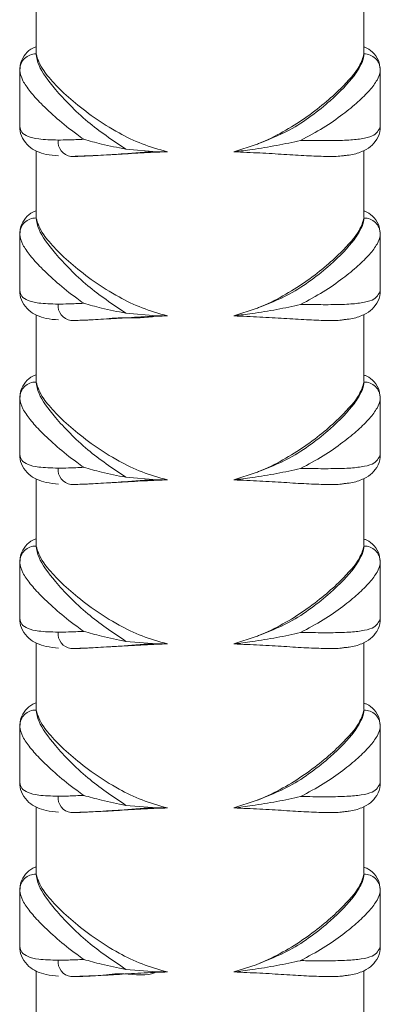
# Model space of a CAD drawing. Header units: millimetres. Extents: x 0 to 210, y 0 to 297.
# Tile 10 of 14: x 123.14 to 130.47, y 154 to 174.01. Entities that reach past the tile are written whole.
import ezdxf

# ---------------------------------------------------------------- set-up
doc = ezdxf.new("R2010")
doc.units = ezdxf.units.MM

msp = doc.modelspace()

# ---------------------------------------------------------------- linework, layer by layer
at = {"color": 7, "linetype": 'Continuous', "lineweight": 15}
for p, q in [((130.14, 173.32), (130.14, 174.684)), ((123.473, 174.674), (123.473, 173.302)), ((123.144, 172.973), (123.14, 172.987)), ((123.14, 172.973), (123.14, 171.85)), ((130.473, 172.987), (130.472, 172.976)), ((130.473, 171.848), (130.473, 172.976)), ((123.144, 171.85), (123.14, 171.836)), ((130.473, 171.836), (130.473, 171.848)), ((123.473, 171.341), (123.473, 169.969)), ((125.299, 171.373), (125.926, 171.321)), ((126.143, 171.321), (125.926, 171.321)), ((127.496, 171.32), (127.948, 171.469)), ((130.14, 169.987), (130.14, 171.351)), ((123.144, 169.64), (123.14, 169.654)), ((123.14, 169.64), (123.14, 168.517)), ((130.473, 169.654), (130.472, 169.642)), ((130.473, 168.515), (130.473, 169.642)), ((123.144, 168.517), (123.14, 168.502)), ((130.473, 168.503), (130.473, 168.515)), ((127.496, 167.987), (127.948, 168.136)), ((123.473, 168.008), (123.473, 166.636)), ((125.299, 168.04), (125.926, 167.988)), ((126.143, 167.988), (125.926, 167.988)), ((130.14, 166.653), (130.14, 168.018)), ((123.144, 166.307), (123.14, 166.321)), ((123.14, 166.307), (123.14, 165.184)), ((130.473, 166.32), (130.472, 166.309)), ((130.473, 165.182), (130.473, 166.309)), ((123.144, 165.184), (123.14, 165.169)), ((130.473, 165.169), (130.473, 165.182)), ((125.299, 164.707), (125.926, 164.655)), ((127.496, 164.654), (127.948, 164.802)), ((130.14, 163.32), (130.14, 164.684)), ((123.473, 164.674), (123.473, 163.302)), ((126.143, 164.655), (125.926, 164.655)), ((123.144, 162.973), (123.14, 162.987)), ((123.14, 162.973), (123.14, 161.85)), ((130.473, 162.987), (130.472, 162.976)), ((130.473, 161.848), (130.473, 162.976)), ((123.144, 161.85), (123.14, 161.836)), ((130.473, 161.836), (130.473, 161.848)), ((123.473, 161.341), (123.473, 159.969)), ((125.299, 161.373), (125.926, 161.321)), ((126.143, 161.321), (125.926, 161.321)), ((127.496, 161.32), (127.948, 161.469)), ((130.14, 159.987), (130.14, 161.351)), ((123.144, 159.64), (123.14, 159.654)), ((123.14, 159.64), (123.14, 158.517)), ((130.473, 159.654), (130.472, 159.642)), ((130.473, 158.515), (130.473, 159.642)), ((123.144, 158.517), (123.14, 158.502)), ((130.473, 158.503), (130.473, 158.515)), ((127.496, 157.987), (127.948, 158.136)), ((123.473, 158.008), (123.473, 156.636)), ((125.299, 158.04), (125.926, 157.988)), ((126.143, 157.988), (125.926, 157.988)), ((130.14, 156.653), (130.14, 158.018)), ((123.144, 156.307), (123.14, 156.321)), ((123.14, 156.307), (123.14, 155.184)), ((130.473, 156.32), (130.472, 156.309)), ((130.473, 155.182), (130.473, 156.309)), ((123.144, 155.184), (123.14, 155.169)), ((130.473, 155.169), (130.473, 155.182)), ((123.473, 154.674), (123.473, 153.302)), ((125.299, 154.707), (125.926, 154.655)), ((127.496, 154.654), (127.948, 154.802)), ((130.14, 153.32), (130.14, 154.684)), ((126.143, 154.655), (125.926, 154.655))]:
    msp.add_line(p, q, dxfattribs=at)
for centre, radius, start, end in [((123.467, 172.983), 0.327, 88.8323, 179.2396), ((130.146, 172.983), 0.327, 0.7435, 91.1864), ((124.223, 171.528), 0.304, 174.0235, 262.3949), ((123.467, 169.65), 0.327, 88.8323, 179.2387), ((130.146, 169.649), 0.327, 0.7435, 91.1873), ((124.223, 168.195), 0.304, 174.0222, 262.3962), ((123.467, 166.316), 0.327, 88.8331, 179.2387), ((130.146, 166.316), 0.327, 0.7426, 91.1882), ((124.223, 164.862), 0.304, 174.0235, 262.3949), ((123.467, 162.983), 0.327, 88.8323, 179.2387), ((130.146, 162.983), 0.327, 0.743, 91.1869), ((124.223, 161.528), 0.304, 174.0225, 262.3967), ((123.467, 159.65), 0.327, 88.8323, 179.2387), ((130.146, 159.649), 0.327, 0.7435, 91.1873), ((124.223, 158.195), 0.304, 174.0236, 262.3939), ((123.467, 156.316), 0.327, 88.8319, 179.2382), ((130.146, 156.316), 0.327, 0.7453, 91.1855), ((124.223, 154.862), 0.304, 174.0218, 262.3957)]:
    msp.add_arc(centre, radius, start, end, dxfattribs=at)
for points, knots in [([(123.473, 173.454), (123.45, 173.446), (123.372, 173.42), (123.252, 173.317), (123.156, 173.157), (123.15, 173.05), (123.147, 173.005)], [0, 0, 0, 0, 0.132574, 0.454275, 0.769821, 1, 1, 1, 1]), ([(123.473, 173.31), (123.485, 173.236), (123.513, 173.051), (123.781, 172.673), (124.153, 172.27), (124.597, 171.848), (125.027, 171.557), (125.299, 171.373)], [0, 0, 0, 0, 0.174756, 0.441605, 0.59217, 0.742769, 1, 1, 1, 1]), ([(126.143, 171.321), (125.968, 171.371), (125.618, 171.47), (125.116, 171.718), (124.64, 172.017), (124.209, 172.355), (123.864, 172.679), (123.561, 173.03), (123.506, 173.205), (123.473, 173.31)], [0, 0, 0, 0, 0.113144, 0.226562, 0.366953, 0.507433, 0.649473, 0.791394, 1, 1, 1, 1]), ([(127.948, 171.469), (128.181, 171.561), (128.596, 171.725), (129.083, 172.051), (129.562, 172.438), (129.905, 172.8), (130.093, 173.096), (130.14, 173.235), (130.139, 173.297), (130.139, 173.309)], [0, 0, 0, 0, 0.176947, 0.316796, 0.460641, 0.712753, 0.839281, 0.969393, 1, 1, 1, 1]), ([(130.139, 173.309), (130.118, 173.229), (130.067, 173.043), (129.749, 172.673), (129.343, 172.305), (128.949, 172.004), (128.504, 171.722), (128.158, 171.551), (127.965, 171.476), (127.948, 171.469)], [0, 0, 0, 0, 0.184247, 0.428827, 0.572736, 0.716669, 0.851931, 0.987, 1, 1, 1, 1]), ([(130.462, 173.025), (130.46, 173.06), (130.455, 173.164), (130.355, 173.319), (130.234, 173.417), (130.16, 173.443), (130.14, 173.45)], [0, 0, 0, 0, 0.1842876, 0.5462197, 0.8786899, 1, 1, 1, 1]), ([(123.14, 171.836), (123.149, 171.795), (123.168, 171.712), (123.299, 171.628), (123.528, 171.57), (123.779, 171.564), (123.92, 171.56)], [0, 0, 0, 0, 0.21869, 0.452862, 0.693627, 1, 1, 1, 1]), ([(123.145, 171.819), (123.144, 171.809), (123.138, 171.738), (123.189, 171.591), (123.318, 171.425), (123.491, 171.323), (123.685, 171.26), (123.844, 171.245), (123.929, 171.237)], [0, 0, 0, 0, 0.028112, 0.204052, 0.390705, 0.569462, 0.771758, 1, 1, 1, 1]), ([(128.85, 171.551), (128.896, 171.551), (129.096, 171.55), (129.428, 171.547), (129.801, 171.553), (130.101, 171.582), (130.388, 171.65), (130.44, 171.763), (130.473, 171.836)], [0, 0, 0, 0, 0.047374, 0.207357, 0.37187, 0.532958, 0.698981, 1, 1, 1, 1]), ([(129.757, 171.247), (129.784, 171.25), (129.912, 171.261), (130.076, 171.308), (130.273, 171.414), (130.411, 171.571), (130.475, 171.728), (130.468, 171.812), (130.467, 171.827)], [0, 0, 0, 0, 0.073212, 0.351414, 0.557627, 0.748037, 0.954433, 1, 1, 1, 1]), ([(123.92, 171.56), (123.989, 171.561), (124.148, 171.562), (124.336, 171.571), (124.442, 171.576)], [0, 0, 0, 0, 0.4330756, 1, 1, 1, 1]), ([(124.442, 171.576), (124.443, 171.576), (124.554, 171.543), (124.819, 171.471), (125.129, 171.408), (125.299, 171.373)], [0, 0, 0, 0, 0.003072, 0.456159, 1, 1, 1, 1]), ([(127.496, 171.32), (127.619, 171.336), (127.914, 171.373), (128.376, 171.45), (128.697, 171.515), (128.849, 171.551), (128.85, 171.551)], [0, 0, 0, 0, 0.260405, 0.623435, 0.997642, 1, 1, 1, 1]), ([(125.926, 171.321), (125.926, 171.321), (125.695, 171.321), (125.296, 171.282), (124.78, 171.251), (124.426, 171.23), (124.245, 171.227), (124.182, 171.227)], [0, 0, 0, 0, 0.00001, 0.332389, 0.595803, 0.859222, 1, 1, 1, 1]), ([(124.182, 171.227), (124.419, 171.235), (124.781, 171.247), (125.41, 171.288), (125.823, 171.31), (126.074, 171.319), (126.143, 171.321)], [0, 0, 0, 0, 0.438714, 0.671186, 0.910178, 1, 1, 1, 1]), ([(127.496, 171.32), (127.673, 171.313), (128.027, 171.299), (128.525, 171.268), (128.98, 171.239), (129.372, 171.225), (129.634, 171.225), (129.734, 171.244), (129.757, 171.248)], [0, 0, 0, 0, 0.186109, 0.372229, 0.562877, 0.753495, 0.942757, 1, 1, 1, 1]), ([(123.473, 170.121), (123.45, 170.113), (123.372, 170.086), (123.252, 169.983), (123.156, 169.824), (123.15, 169.717), (123.147, 169.672)], [0, 0, 0, 0, 0.132574, 0.454274, 0.76982, 1, 1, 1, 1]), ([(130.462, 169.692), (130.46, 169.727), (130.455, 169.831), (130.355, 169.985), (130.234, 170.084), (130.16, 170.11), (130.14, 170.117)], [0, 0, 0, 0, 0.18429, 0.546219, 0.878691, 1, 1, 1, 1]), ([(123.473, 169.976), (123.485, 169.903), (123.513, 169.717), (123.781, 169.34), (124.153, 168.937), (124.597, 168.515), (125.027, 168.224), (125.299, 168.04)], [0, 0, 0, 0, 0.174757, 0.441605, 0.59217, 0.74277, 1, 1, 1, 1]), ([(126.143, 167.988), (125.968, 168.037), (125.618, 168.137), (125.116, 168.385), (124.64, 168.684), (124.209, 169.022), (123.864, 169.346), (123.561, 169.696), (123.506, 169.872), (123.473, 169.976)], [0, 0, 0, 0, 0.113144, 0.226561, 0.366953, 0.507434, 0.649473, 0.791394, 1, 1, 1, 1]), ([(127.948, 168.136), (128.181, 168.227), (128.596, 168.391), (129.083, 168.717), (129.562, 169.104), (129.905, 169.467), (130.093, 169.763), (130.14, 169.901), (130.139, 169.964), (130.139, 169.976)], [0, 0, 0, 0, 0.176947, 0.316796, 0.460641, 0.712753, 0.839281, 0.969393, 1, 1, 1, 1]), ([(130.139, 169.976), (130.118, 169.896), (130.067, 169.709), (129.749, 169.34), (129.343, 168.971), (128.949, 168.67), (128.504, 168.388), (128.158, 168.218), (127.965, 168.142), (127.948, 168.136)], [0, 0, 0, 0, 0.1842466, 0.4288274, 0.5727351, 0.7166695, 0.8519304, 0.9869994, 1, 1, 1, 1]), ([(123.14, 168.502), (123.149, 168.462), (123.168, 168.379), (123.299, 168.295), (123.528, 168.237), (123.779, 168.23), (123.92, 168.227)], [0, 0, 0, 0, 0.21869, 0.452862, 0.693627, 1, 1, 1, 1]), ([(123.145, 168.486), (123.144, 168.476), (123.138, 168.405), (123.189, 168.257), (123.318, 168.092), (123.491, 167.989), (123.685, 167.926), (123.844, 167.912), (123.929, 167.904)], [0, 0, 0, 0, 0.028112, 0.204053, 0.390706, 0.569463, 0.771758, 1, 1, 1, 1]), ([(128.85, 168.218), (128.896, 168.218), (129.096, 168.216), (129.428, 168.213), (129.801, 168.22), (130.101, 168.248), (130.388, 168.316), (130.44, 168.43), (130.473, 168.503)], [0, 0, 0, 0, 0.047374, 0.207357, 0.37187, 0.532959, 0.698981, 1, 1, 1, 1]), ([(129.757, 167.914), (129.784, 167.916), (129.912, 167.927), (130.076, 167.975), (130.273, 168.081), (130.411, 168.238), (130.475, 168.395), (130.468, 168.478), (130.467, 168.493)], [0, 0, 0, 0, 0.073212, 0.351413, 0.557626, 0.748035, 0.954434, 1, 1, 1, 1]), ([(123.92, 168.227), (123.989, 168.227), (124.148, 168.229), (124.336, 168.238), (124.442, 168.243)], [0, 0, 0, 0, 0.433076, 1, 1, 1, 1]), ([(124.442, 168.243), (124.443, 168.243), (124.554, 168.209), (124.819, 168.138), (125.129, 168.075), (125.299, 168.04)], [0, 0, 0, 0, 0.0030723, 0.4561591, 1, 1, 1, 1]), ([(127.496, 167.987), (127.619, 168.003), (127.914, 168.04), (128.376, 168.116), (128.697, 168.182), (128.849, 168.218), (128.85, 168.218)], [0, 0, 0, 0, 0.260406, 0.623434, 0.997642, 1, 1, 1, 1]), ([(125.926, 167.988), (125.926, 167.988), (125.702, 167.932), (125.294, 167.969), (124.781, 167.913), (124.426, 167.897), (124.245, 167.894), (124.182, 167.893)], [0, 0, 0, 0, 0.00001, 0.332389, 0.595804, 0.859222, 1, 1, 1, 1]), ([(124.182, 167.893), (124.419, 167.901), (124.781, 167.913), (125.41, 167.955), (125.823, 167.977), (126.074, 167.985), (126.143, 167.988)], [0, 0, 0, 0, 0.4387138, 0.6711856, 0.9101776, 1, 1, 1, 1]), ([(127.496, 167.987), (127.673, 167.98), (128.027, 167.965), (128.525, 167.935), (128.98, 167.906), (129.372, 167.891), (129.634, 167.892), (129.734, 167.91), (129.757, 167.915)], [0, 0, 0, 0, 0.186109, 0.372229, 0.562877, 0.753495, 0.942757, 1, 1, 1, 1]), ([(123.473, 166.787), (123.45, 166.779), (123.372, 166.753), (123.252, 166.65), (123.156, 166.49), (123.15, 166.383), (123.147, 166.338)], [0, 0, 0, 0, 0.132575, 0.454274, 0.769821, 1, 1, 1, 1]), ([(130.462, 166.359), (130.46, 166.394), (130.455, 166.497), (130.355, 166.652), (130.234, 166.751), (130.16, 166.776), (130.14, 166.783)], [0, 0, 0, 0, 0.18429, 0.546221, 0.87869, 1, 1, 1, 1]), ([(123.473, 166.643), (123.485, 166.569), (123.513, 166.384), (123.781, 166.006), (124.153, 165.604), (124.597, 165.182), (125.027, 164.89), (125.299, 164.707)], [0, 0, 0, 0, 0.174757, 0.441605, 0.59217, 0.74277, 1, 1, 1, 1]), ([(126.143, 164.655), (125.968, 164.704), (125.618, 164.803), (125.116, 165.051), (124.64, 165.35), (124.209, 165.689), (123.864, 166.013), (123.561, 166.363), (123.506, 166.538), (123.473, 166.643)], [0, 0, 0, 0, 0.113144, 0.226561, 0.366953, 0.507433, 0.649473, 0.791393, 1, 1, 1, 1]), ([(127.948, 164.802), (128.181, 164.894), (128.596, 165.058), (129.083, 165.384), (129.562, 165.771), (129.905, 166.134), (130.093, 166.429), (130.14, 166.568), (130.139, 166.631), (130.139, 166.643)], [0, 0, 0, 0, 0.1769469, 0.3167966, 0.4606417, 0.7127528, 0.8392812, 0.9693931, 1, 1, 1, 1]), ([(130.139, 166.643), (130.118, 166.562), (130.067, 166.376), (129.749, 166.007), (129.343, 165.638), (128.949, 165.337), (128.504, 165.055), (128.158, 164.885), (127.965, 164.809), (127.948, 164.802)], [0, 0, 0, 0, 0.184246, 0.428827, 0.572735, 0.71667, 0.851931, 0.987, 1, 1, 1, 1]), ([(123.14, 165.169), (123.149, 165.129), (123.168, 165.045), (123.299, 164.961), (123.528, 164.903), (123.779, 164.897), (123.92, 164.893)], [0, 0, 0, 0, 0.21869, 0.452862, 0.693627, 1, 1, 1, 1]), ([(123.145, 165.152), (123.144, 165.142), (123.138, 165.072), (123.189, 164.924), (123.318, 164.759), (123.491, 164.656), (123.685, 164.593), (123.844, 164.578), (123.929, 164.57)], [0, 0, 0, 0, 0.028112, 0.204053, 0.390705, 0.569462, 0.771758, 1, 1, 1, 1]), ([(128.85, 164.885), (128.896, 164.884), (129.096, 164.883), (129.428, 164.88), (129.801, 164.887), (130.101, 164.915), (130.388, 164.983), (130.44, 165.096), (130.473, 165.169)], [0, 0, 0, 0, 0.047374, 0.207357, 0.37187, 0.532958, 0.698981, 1, 1, 1, 1]), ([(129.757, 164.58), (129.784, 164.583), (129.912, 164.594), (130.076, 164.642), (130.273, 164.748), (130.411, 164.904), (130.475, 165.062), (130.468, 165.145), (130.467, 165.16)], [0, 0, 0, 0, 0.0732125, 0.3514135, 0.5576273, 0.7480367, 0.9544335, 1, 1, 1, 1]), ([(123.92, 164.893), (123.989, 164.894), (124.148, 164.896), (124.336, 164.904), (124.442, 164.91)], [0, 0, 0, 0, 0.4330756, 1, 1, 1, 1]), ([(124.442, 164.91), (124.443, 164.909), (124.554, 164.876), (124.819, 164.804), (125.129, 164.741), (125.299, 164.707)], [0, 0, 0, 0, 0.003072, 0.45616, 1, 1, 1, 1]), ([(127.496, 164.654), (127.619, 164.669), (127.914, 164.707), (128.376, 164.783), (128.697, 164.849), (128.849, 164.884), (128.85, 164.885)], [0, 0, 0, 0, 0.260406, 0.623434, 0.997642, 1, 1, 1, 1]), ([(125.926, 164.655), (125.926, 164.655), (125.695, 164.655), (125.296, 164.616), (124.78, 164.585), (124.426, 164.563), (124.245, 164.561), (124.182, 164.56)], [0, 0, 0, 0, 0.0000095, 0.3323886, 0.5958036, 0.8592217, 1, 1, 1, 1]), ([(124.182, 164.56), (124.419, 164.568), (124.781, 164.58), (125.41, 164.622), (125.823, 164.643), (126.074, 164.652), (126.143, 164.655)], [0, 0, 0, 0, 0.438714, 0.671186, 0.910178, 1, 1, 1, 1]), ([(127.496, 164.654), (127.673, 164.646), (128.027, 164.632), (128.525, 164.601), (128.98, 164.572), (129.372, 164.558), (129.634, 164.558), (129.734, 164.577), (129.757, 164.582)], [0, 0, 0, 0, 0.186109, 0.372229, 0.562877, 0.753495, 0.942757, 1, 1, 1, 1]), ([(123.473, 163.454), (123.45, 163.446), (123.372, 163.42), (123.252, 163.317), (123.156, 163.157), (123.15, 163.05), (123.147, 163.005)], [0, 0, 0, 0, 0.132574, 0.454275, 0.769818, 1, 1, 1, 1]), ([(123.473, 163.31), (123.485, 163.236), (123.513, 163.051), (123.781, 162.673), (124.153, 162.27), (124.597, 161.848), (125.027, 161.557), (125.299, 161.373)], [0, 0, 0, 0, 0.174756, 0.441605, 0.59217, 0.742769, 1, 1, 1, 1]), ([(126.143, 161.321), (125.968, 161.371), (125.618, 161.47), (125.116, 161.718), (124.64, 162.017), (124.209, 162.355), (123.864, 162.679), (123.561, 163.03), (123.506, 163.205), (123.473, 163.31)], [0, 0, 0, 0, 0.113144, 0.226562, 0.366953, 0.507433, 0.649473, 0.791394, 1, 1, 1, 1]), ([(127.948, 161.469), (128.181, 161.561), (128.596, 161.725), (129.083, 162.051), (129.562, 162.438), (129.905, 162.8), (130.093, 163.096), (130.14, 163.235), (130.139, 163.297), (130.139, 163.309)], [0, 0, 0, 0, 0.176947, 0.316796, 0.460641, 0.712753, 0.839281, 0.969393, 1, 1, 1, 1]), ([(130.139, 163.309), (130.118, 163.229), (130.067, 163.043), (129.749, 162.673), (129.343, 162.305), (128.949, 162.004), (128.504, 161.722), (128.158, 161.551), (127.965, 161.476), (127.948, 161.469)], [0, 0, 0, 0, 0.184247, 0.428827, 0.572736, 0.716669, 0.851931, 0.987, 1, 1, 1, 1]), ([(130.462, 163.025), (130.46, 163.06), (130.455, 163.164), (130.355, 163.319), (130.234, 163.417), (130.16, 163.443), (130.14, 163.45)], [0, 0, 0, 0, 0.1842876, 0.5462197, 0.8786899, 1, 1, 1, 1]), ([(123.14, 161.836), (123.149, 161.795), (123.168, 161.712), (123.299, 161.628), (123.528, 161.57), (123.779, 161.564), (123.92, 161.56)], [0, 0, 0, 0, 0.21869, 0.452862, 0.693627, 1, 1, 1, 1]), ([(123.145, 161.819), (123.144, 161.809), (123.138, 161.738), (123.189, 161.591), (123.318, 161.425), (123.491, 161.323), (123.685, 161.26), (123.844, 161.245), (123.929, 161.237)], [0, 0, 0, 0, 0.028112, 0.204052, 0.390705, 0.569462, 0.771758, 1, 1, 1, 1]), ([(128.85, 161.551), (128.896, 161.551), (129.096, 161.55), (129.428, 161.547), (129.801, 161.553), (130.101, 161.582), (130.388, 161.65), (130.44, 161.763), (130.473, 161.836)], [0, 0, 0, 0, 0.047374, 0.207357, 0.37187, 0.532958, 0.698981, 1, 1, 1, 1]), ([(129.757, 161.247), (129.784, 161.25), (129.912, 161.261), (130.076, 161.308), (130.273, 161.414), (130.411, 161.571), (130.475, 161.728), (130.468, 161.812), (130.467, 161.827)], [0, 0, 0, 0, 0.073212, 0.351413, 0.557626, 0.748035, 0.954434, 1, 1, 1, 1]), ([(123.92, 161.56), (123.989, 161.561), (124.148, 161.562), (124.336, 161.571), (124.442, 161.576)], [0, 0, 0, 0, 0.4330756, 1, 1, 1, 1]), ([(124.442, 161.576), (124.443, 161.576), (124.554, 161.543), (124.819, 161.471), (125.129, 161.408), (125.299, 161.373)], [0, 0, 0, 0, 0.003072, 0.456159, 1, 1, 1, 1]), ([(127.496, 161.32), (127.619, 161.336), (127.914, 161.373), (128.376, 161.449), (128.697, 161.516), (128.849, 161.551), (128.85, 161.551)], [0, 0, 0, 0, 0.260405, 0.623434, 0.997642, 1, 1, 1, 1]), ([(125.926, 161.321), (125.926, 161.321), (125.695, 161.321), (125.296, 161.282), (124.78, 161.251), (124.426, 161.23), (124.245, 161.227), (124.182, 161.227)], [0, 0, 0, 0, 0.00001, 0.332389, 0.595804, 0.859222, 1, 1, 1, 1]), ([(124.182, 161.227), (124.419, 161.235), (124.781, 161.247), (125.41, 161.288), (125.823, 161.31), (126.074, 161.319), (126.143, 161.321)], [0, 0, 0, 0, 0.438714, 0.671186, 0.910178, 1, 1, 1, 1]), ([(127.496, 161.32), (127.673, 161.313), (128.027, 161.299), (128.525, 161.268), (128.98, 161.239), (129.372, 161.225), (129.634, 161.225), (129.734, 161.244), (129.757, 161.248)], [0, 0, 0, 0, 0.186109, 0.372229, 0.562877, 0.753495, 0.942757, 1, 1, 1, 1]), ([(123.473, 160.121), (123.45, 160.113), (123.372, 160.086), (123.252, 159.983), (123.156, 159.824), (123.15, 159.717), (123.147, 159.672)], [0, 0, 0, 0, 0.132574, 0.454274, 0.76982, 1, 1, 1, 1]), ([(130.462, 159.692), (130.46, 159.727), (130.455, 159.831), (130.355, 159.985), (130.234, 160.084), (130.16, 160.11), (130.14, 160.117)], [0, 0, 0, 0, 0.18429, 0.546219, 0.878691, 1, 1, 1, 1]), ([(123.473, 159.976), (123.485, 159.903), (123.513, 159.717), (123.781, 159.34), (124.153, 158.937), (124.597, 158.515), (125.027, 158.224), (125.299, 158.04)], [0, 0, 0, 0, 0.174756, 0.441604, 0.59217, 0.742769, 1, 1, 1, 1]), ([(126.143, 157.988), (125.968, 158.037), (125.618, 158.137), (125.116, 158.385), (124.64, 158.684), (124.209, 159.022), (123.864, 159.346), (123.561, 159.696), (123.506, 159.872), (123.473, 159.976)], [0, 0, 0, 0, 0.113144, 0.226561, 0.366953, 0.507434, 0.649473, 0.791394, 1, 1, 1, 1]), ([(127.948, 158.136), (128.181, 158.227), (128.596, 158.391), (129.083, 158.717), (129.562, 159.104), (129.905, 159.467), (130.093, 159.763), (130.14, 159.901), (130.139, 159.964), (130.139, 159.976)], [0, 0, 0, 0, 0.176946, 0.316797, 0.460641, 0.712753, 0.839281, 0.969393, 1, 1, 1, 1]), ([(130.139, 159.976), (130.118, 159.896), (130.067, 159.709), (129.749, 159.34), (129.343, 158.971), (128.949, 158.67), (128.504, 158.388), (128.158, 158.218), (127.965, 158.142), (127.948, 158.136)], [0, 0, 0, 0, 0.1842467, 0.4288276, 0.5727353, 0.7166698, 0.8519308, 0.9869998, 1, 1, 1, 1]), ([(123.14, 158.502), (123.149, 158.462), (123.168, 158.379), (123.299, 158.295), (123.528, 158.237), (123.779, 158.23), (123.92, 158.227)], [0, 0, 0, 0, 0.21869, 0.452862, 0.693627, 1, 1, 1, 1]), ([(123.145, 158.486), (123.144, 158.476), (123.138, 158.405), (123.189, 158.257), (123.318, 158.092), (123.491, 157.989), (123.685, 157.926), (123.844, 157.912), (123.929, 157.904)], [0, 0, 0, 0, 0.028112, 0.204053, 0.390705, 0.569462, 0.771758, 1, 1, 1, 1]), ([(128.85, 158.218), (128.896, 158.218), (129.096, 158.216), (129.428, 158.213), (129.801, 158.22), (130.101, 158.248), (130.388, 158.316), (130.44, 158.43), (130.473, 158.503)], [0, 0, 0, 0, 0.047374, 0.207357, 0.37187, 0.532958, 0.698981, 1, 1, 1, 1]), ([(129.757, 157.914), (129.784, 157.916), (129.912, 157.927), (130.076, 157.975), (130.273, 158.081), (130.411, 158.238), (130.475, 158.395), (130.468, 158.478), (130.467, 158.493)], [0, 0, 0, 0, 0.0732123, 0.3514138, 0.5576269, 0.7480351, 0.9544335, 1, 1, 1, 1]), ([(123.92, 158.227), (123.989, 158.227), (124.148, 158.229), (124.336, 158.238), (124.442, 158.243)], [0, 0, 0, 0, 0.433076, 1, 1, 1, 1]), ([(124.442, 158.243), (124.443, 158.243), (124.554, 158.209), (124.819, 158.138), (125.129, 158.075), (125.299, 158.04)], [0, 0, 0, 0, 0.003072, 0.456158, 1, 1, 1, 1]), ([(127.496, 157.987), (127.619, 158.003), (127.914, 158.04), (128.376, 158.116), (128.697, 158.182), (128.849, 158.218), (128.85, 158.218)], [0, 0, 0, 0, 0.260405, 0.623435, 0.997642, 1, 1, 1, 1]), ([(125.926, 157.988), (125.926, 157.988), (125.695, 157.988), (125.296, 157.949), (124.78, 157.918), (124.426, 157.896), (124.245, 157.894), (124.182, 157.893)], [0, 0, 0, 0, 0.0000095, 0.3323885, 0.5958037, 0.8592216, 1, 1, 1, 1]), ([(124.182, 157.893), (124.419, 157.901), (124.781, 157.913), (125.41, 157.955), (125.823, 157.977), (126.074, 157.985), (126.143, 157.988)], [0, 0, 0, 0, 0.438714, 0.671186, 0.910178, 1, 1, 1, 1]), ([(127.496, 157.987), (127.673, 157.98), (128.027, 157.965), (128.525, 157.935), (128.98, 157.906), (129.372, 157.891), (129.634, 157.892), (129.734, 157.91), (129.757, 157.915)], [0, 0, 0, 0, 0.186109, 0.372229, 0.562877, 0.753495, 0.942757, 1, 1, 1, 1]), ([(123.473, 156.787), (123.45, 156.779), (123.372, 156.753), (123.252, 156.65), (123.156, 156.49), (123.15, 156.383), (123.147, 156.338)], [0, 0, 0, 0, 0.132575, 0.454274, 0.769821, 1, 1, 1, 1]), ([(130.462, 156.359), (130.46, 156.394), (130.455, 156.497), (130.355, 156.652), (130.234, 156.751), (130.16, 156.776), (130.14, 156.783)], [0, 0, 0, 0, 0.184291, 0.546219, 0.87869, 1, 1, 1, 1]), ([(123.473, 156.643), (123.485, 156.569), (123.513, 156.384), (123.781, 156.006), (124.153, 155.604), (124.597, 155.182), (125.027, 154.89), (125.299, 154.707)], [0, 0, 0, 0, 0.174757, 0.441604, 0.592169, 0.74277, 1, 1, 1, 1]), ([(126.143, 154.655), (125.968, 154.704), (125.618, 154.804), (125.116, 155.051), (124.64, 155.35), (124.209, 155.689), (123.864, 156.013), (123.561, 156.363), (123.506, 156.538), (123.473, 156.643)], [0, 0, 0, 0, 0.113144, 0.226561, 0.366953, 0.507433, 0.649473, 0.791394, 1, 1, 1, 1]), ([(127.948, 154.802), (128.181, 154.894), (128.596, 155.058), (129.083, 155.384), (129.562, 155.771), (129.905, 156.134), (130.093, 156.429), (130.14, 156.568), (130.139, 156.631), (130.139, 156.643)], [0, 0, 0, 0, 0.176947, 0.316796, 0.460642, 0.712753, 0.839281, 0.969393, 1, 1, 1, 1]), ([(130.139, 156.643), (130.118, 156.562), (130.067, 156.376), (129.749, 156.007), (129.343, 155.638), (128.949, 155.337), (128.504, 155.055), (128.158, 154.885), (127.965, 154.809), (127.948, 154.802)], [0, 0, 0, 0, 0.1842465, 0.4288272, 0.5727348, 0.7166691, 0.851931, 0.9869991, 1, 1, 1, 1]), ([(123.14, 155.169), (123.149, 155.129), (123.168, 155.045), (123.299, 154.961), (123.528, 154.903), (123.779, 154.897), (123.92, 154.893)], [0, 0, 0, 0, 0.21869, 0.452862, 0.693628, 1, 1, 1, 1]), ([(123.145, 155.152), (123.144, 155.142), (123.138, 155.072), (123.189, 154.924), (123.318, 154.759), (123.491, 154.656), (123.685, 154.593), (123.844, 154.578), (123.929, 154.57)], [0, 0, 0, 0, 0.028111, 0.204052, 0.390706, 0.569462, 0.771758, 1, 1, 1, 1]), ([(128.85, 154.885), (128.896, 154.884), (129.096, 154.883), (129.428, 154.88), (129.801, 154.887), (130.101, 154.915), (130.388, 154.983), (130.44, 155.096), (130.473, 155.169)], [0, 0, 0, 0, 0.047374, 0.207357, 0.37187, 0.532959, 0.698981, 1, 1, 1, 1]), ([(129.757, 154.58), (129.784, 154.583), (129.912, 154.594), (130.076, 154.642), (130.273, 154.748), (130.411, 154.904), (130.475, 155.062), (130.468, 155.145), (130.467, 155.16)], [0, 0, 0, 0, 0.0732125, 0.3514127, 0.5576254, 0.7480356, 0.954432, 1, 1, 1, 1]), ([(123.92, 154.893), (123.989, 154.894), (124.148, 154.896), (124.336, 154.904), (124.442, 154.91)], [0, 0, 0, 0, 0.433076, 1, 1, 1, 1]), ([(124.442, 154.91), (124.443, 154.909), (124.554, 154.876), (124.819, 154.805), (125.129, 154.741), (125.299, 154.707)], [0, 0, 0, 0, 0.0030734, 0.4561598, 1, 1, 1, 1]), ([(127.496, 154.654), (127.619, 154.669), (127.914, 154.707), (128.376, 154.783), (128.697, 154.849), (128.849, 154.884), (128.85, 154.885)], [0, 0, 0, 0, 0.2604056, 0.6234349, 0.9976422, 1, 1, 1, 1]), ([(125.926, 154.655), (125.926, 154.655), (125.718, 154.551), (125.288, 154.654), (124.783, 154.575), (124.426, 154.564), (124.245, 154.561), (124.182, 154.56)], [0, 0, 0, 0, 0.000011, 0.332389, 0.595804, 0.859222, 1, 1, 1, 1]), ([(124.182, 154.56), (124.419, 154.568), (124.781, 154.58), (125.41, 154.622), (125.823, 154.643), (126.074, 154.652), (126.143, 154.655)], [0, 0, 0, 0, 0.438714, 0.671186, 0.910178, 1, 1, 1, 1]), ([(127.496, 154.654), (127.673, 154.646), (128.027, 154.632), (128.525, 154.601), (128.98, 154.572), (129.372, 154.558), (129.634, 154.558), (129.734, 154.577), (129.757, 154.582)], [0, 0, 0, 0, 0.186109, 0.372229, 0.562877, 0.753495, 0.942756, 1, 1, 1, 1])]:
    msp.add_open_spline(points, degree=3, knots=knots, dxfattribs=at)
at = {"color": 8, "linetype": 'Continuous', "lineweight": 15}
for points, knots in [([(124.442, 171.576), (124.394, 171.61), (124.198, 171.749), (123.89, 171.999), (123.574, 172.292), (123.343, 172.55), (123.176, 172.79), (123.155, 172.908), (123.144, 172.973)], [0, 0, 0, 0, 0.062409, 0.253199, 0.448075, 0.617424, 0.790465, 1, 1, 1, 1]), ([(130.472, 172.976), (130.472, 172.968), (130.472, 172.913), (130.421, 172.785), (130.265, 172.574), (130.027, 172.337), (129.713, 172.08), (129.328, 171.807), (129.009, 171.637), (128.85, 171.551)], [0, 0, 0, 0, 0.02559, 0.185928, 0.346395, 0.504628, 0.662918, 0.831497, 1, 1, 1, 1]), ([(124.442, 168.243), (124.394, 168.277), (124.198, 168.416), (123.89, 168.665), (123.574, 168.959), (123.343, 169.217), (123.176, 169.457), (123.155, 169.575), (123.144, 169.64)], [0, 0, 0, 0, 0.06241, 0.253198, 0.448074, 0.617425, 0.790466, 1, 1, 1, 1]), ([(130.472, 169.642), (130.472, 169.635), (130.472, 169.58), (130.421, 169.452), (130.265, 169.241), (130.027, 169.004), (129.713, 168.747), (129.328, 168.474), (129.009, 168.303), (128.85, 168.218)], [0, 0, 0, 0, 0.02559, 0.185928, 0.346395, 0.504628, 0.662918, 0.831497, 1, 1, 1, 1]), ([(124.442, 164.91), (124.394, 164.944), (124.198, 165.083), (123.89, 165.332), (123.574, 165.625), (123.343, 165.884), (123.176, 166.123), (123.155, 166.242), (123.144, 166.307)], [0, 0, 0, 0, 0.062409, 0.253198, 0.448074, 0.617424, 0.790465, 1, 1, 1, 1]), ([(130.472, 166.309), (130.472, 166.301), (130.472, 166.246), (130.421, 166.119), (130.265, 165.908), (130.027, 165.67), (129.713, 165.414), (129.328, 165.141), (129.009, 164.97), (128.85, 164.885)], [0, 0, 0, 0, 0.02559, 0.185928, 0.346395, 0.504628, 0.662918, 0.831497, 1, 1, 1, 1]), ([(124.442, 161.576), (124.394, 161.61), (124.198, 161.749), (123.89, 161.999), (123.574, 162.292), (123.343, 162.55), (123.176, 162.79), (123.155, 162.908), (123.144, 162.973)], [0, 0, 0, 0, 0.062409, 0.253199, 0.448075, 0.617424, 0.790465, 1, 1, 1, 1]), ([(130.472, 162.976), (130.472, 162.968), (130.472, 162.913), (130.421, 162.785), (130.265, 162.574), (130.027, 162.337), (129.713, 162.08), (129.328, 161.807), (129.009, 161.637), (128.85, 161.551)], [0, 0, 0, 0, 0.02559, 0.185928, 0.346395, 0.504628, 0.662918, 0.831497, 1, 1, 1, 1]), ([(124.442, 158.243), (124.394, 158.277), (124.198, 158.416), (123.89, 158.665), (123.574, 158.959), (123.343, 159.217), (123.176, 159.457), (123.155, 159.575), (123.144, 159.64)], [0, 0, 0, 0, 0.06241, 0.253198, 0.448074, 0.617425, 0.790466, 1, 1, 1, 1]), ([(130.472, 159.642), (130.472, 159.635), (130.472, 159.58), (130.421, 159.452), (130.265, 159.241), (130.027, 159.004), (129.713, 158.747), (129.328, 158.474), (129.009, 158.303), (128.85, 158.218)], [0, 0, 0, 0, 0.02559, 0.185928, 0.346395, 0.504628, 0.662918, 0.831497, 1, 1, 1, 1]), ([(124.442, 154.91), (124.394, 154.944), (124.198, 155.083), (123.89, 155.332), (123.574, 155.625), (123.343, 155.884), (123.176, 156.123), (123.155, 156.242), (123.144, 156.307)], [0, 0, 0, 0, 0.06241, 0.253199, 0.448075, 0.617425, 0.790466, 1, 1, 1, 1]), ([(130.472, 156.309), (130.472, 156.301), (130.472, 156.246), (130.421, 156.119), (130.265, 155.908), (130.027, 155.67), (129.713, 155.414), (129.328, 155.141), (129.009, 154.97), (128.85, 154.885)], [0, 0, 0, 0, 0.0255903, 0.1859276, 0.3463947, 0.5046278, 0.6629171, 0.8314974, 1, 1, 1, 1])]:
    msp.add_open_spline(points, degree=3, knots=knots, dxfattribs=at)

doc.saveas('drawing.dxf')
